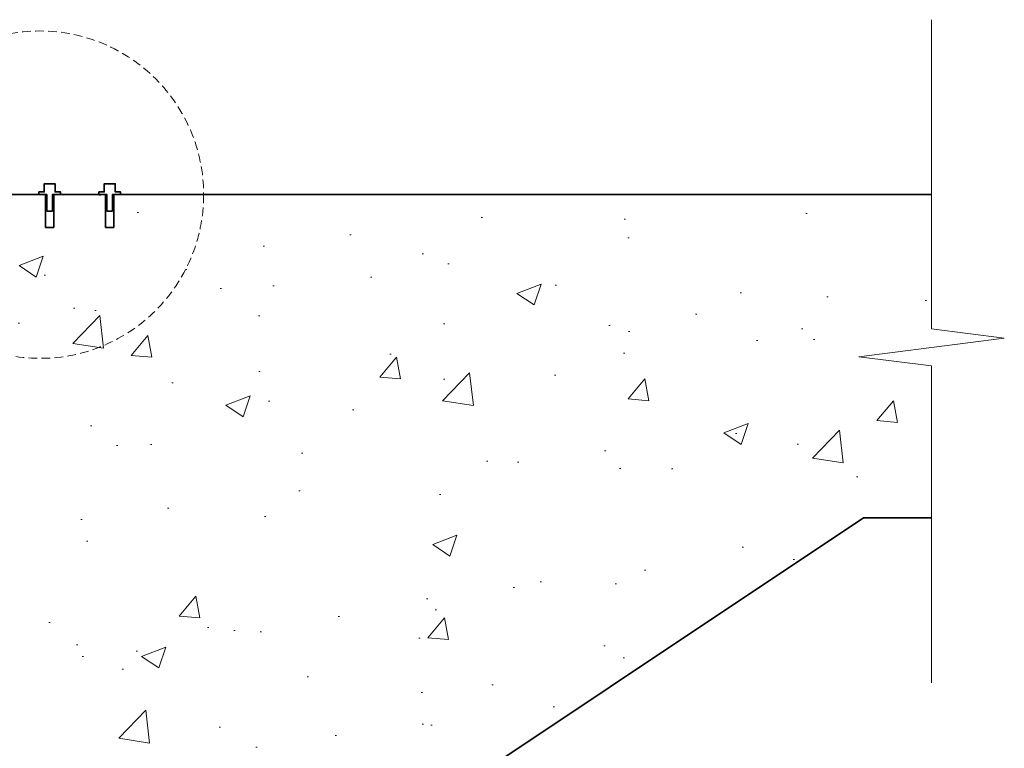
# Model space of a CAD drawing. Header units: millimetres. Extents: x -347 to 646, y -989 to 80.
# Tile 4 of 4: x 285 to 646, y -454 to -187. Entities that reach past the tile are written whole.
import ezdxf

# ---------------------------------------------------------------- set-up
doc = ezdxf.new("R2010")
doc.units = ezdxf.units.MM
doc.linetypes.add('HIDDEN2', pattern=[4.7625, 3.175, -1.5875])
for name, color, linetype, lineweight in [('FS-DETAIL', 3, 'Continuous', 35), ('FS-DETAIL-HATCH', 253, 'Continuous', 13), ('FS-DETAIL-THIN', 8, 'Continuous', 18)]:
    doc.layers.add(name, color=color, linetype=linetype, lineweight=lineweight)

# ---------------------------------------------------------------- blocks, each defined once
blk = doc.blocks.new('FS_SMI501')
at = {"layer": 'FS-DETAIL', "color": 0}
blk.add_lwpolyline([(-4, 1), (-2, 1), (-2, 4), (2, 4), (2, 1), (4, 1), (4, 0), (1, 0), (1, -6), (-1, -6), (-1, 0), (-4, 0)], close=True, dxfattribs=at)

msp = doc.modelspace()

# ---------------------------------------------------------------- hatches: boundary and pattern name
at = {"layer": 'FS-DETAIL-HATCH'}
h = msp.add_hatch(dxfattribs=at)
h.set_pattern_fill('AR-CONC', color=256, scale=0.5)
h.paths.add_polyline_path([(594.56, -370), (619.56, -370), (619.56, -314.28), (592.89, -310.89), (646.22, -304.11), (619.56, -300.72), (619.56, -251.5), (338.34, -251.5), (338.34, -251.52), (335.34, -251.52), (335.34, -259.52), (333.34, -259.52), (333.34, -251.52), (330.34, -251.52), (308.34, -251.5), (308.34, -251.52), (305.34, -251.52), (305.34, -259.52), (303.34, -259.52), (303.34, -251.52), (300.34, -251.52), (278.34, -251.5), (278.34, -251.52), (275.34, -251.52), (275.34, -259.52), (273.34, -259.52), (273.34, -251.52), (270.34, -251.52), (250.84, -251.5, 0.460546), (249.36, -253.23), (277.14, -431.5), (66.12, -431.5), (66.12, -431.52), (63.12, -431.52), (63.12, -439.52), (61.12, -439.52), (61.12, -431.52), (58.12, -431.52), (36.12, -431.5), (36.12, -431.52), (33.12, -431.52), (33.12, -439.52), (31.12, -439.52), (31.12, -431.52), (28.12, -431.52), (6.12, -431.5), (6.12, -431.52), (3.12, -431.52), (3.12, -439.52), (1.12, -439.52), (1.12, -431.52), (-1.88, -431.52), (-21.38, -431.5, 0.460546), (-22.86, -433.23), (4.92, -611.5), (-209.14, -611.5), (-209.14, -611.52), (-212.14, -611.52), (-212.14, -619.52), (-214.14, -619.52), (-214.14, -611.52), (-217.14, -611.52), (-239.14, -611.5), (-239.14, -611.52), (-242.14, -611.52), (-242.14, -619.52), (-244.14, -619.52), (-244.14, -611.52), (-247.14, -611.52), (-269.14, -611.5), (-269.14, -611.52), (-272.14, -611.52), (-272.14, -619.52), (-274.14, -619.52), (-274.14, -611.52), (-277.14, -611.52), (-296.64, -611.5, 0.460546), (-298.13, -613.23), (-270.35, -791.5), (-320.37, -791.5), (-320.37, -858.93), (-293.7, -862.32), (-347.03, -869.1), (-320.37, -872.49), (-320.37, -928.21), (-242.24, -928.21)])

# ---------------------------------------------------------------- linework, layer by layer
at = {"layer": 'FS-DETAIL', "flags": 128}
for points in [[(275.84, -251.5), (294.84, -251.5), (294.84, -263.5), (297.84, -263.5), (297.84, -251.5), (316.84, -251.5), (316.84, -263.5), (319.84, -263.5), (319.84, -251.5), (619.56, -251.5)], [(-320.37, -928.21), (-242.24, -928.21), (594.56, -370), (619.56, -370)]]:
    msp.add_lwpolyline(points, dxfattribs=at)
at = {"layer": 'FS-DETAIL-THIN'}
msp.add_lwpolyline([(619.56, -430.49), (619.56, -314.28), (592.89, -310.89), (646.22, -304.11), (619.56, -300.72), (619.56, -187.36)], dxfattribs=at)
at = {"layer": 'FS-DETAIL-THIN', "linetype": 'HIDDEN2'}
msp.add_circle((292.77, -251.5), 60, dxfattribs=at)

# ---------------------------------------------------------------- block references
at = {"layer": 'FS-DETAIL-THIN'}
for p in [(296.34, -251.5), (318.34, -251.5)]:
    msp.add_blockref('FS_SMI501', p, dxfattribs=at)

doc.saveas('drawing.dxf')
